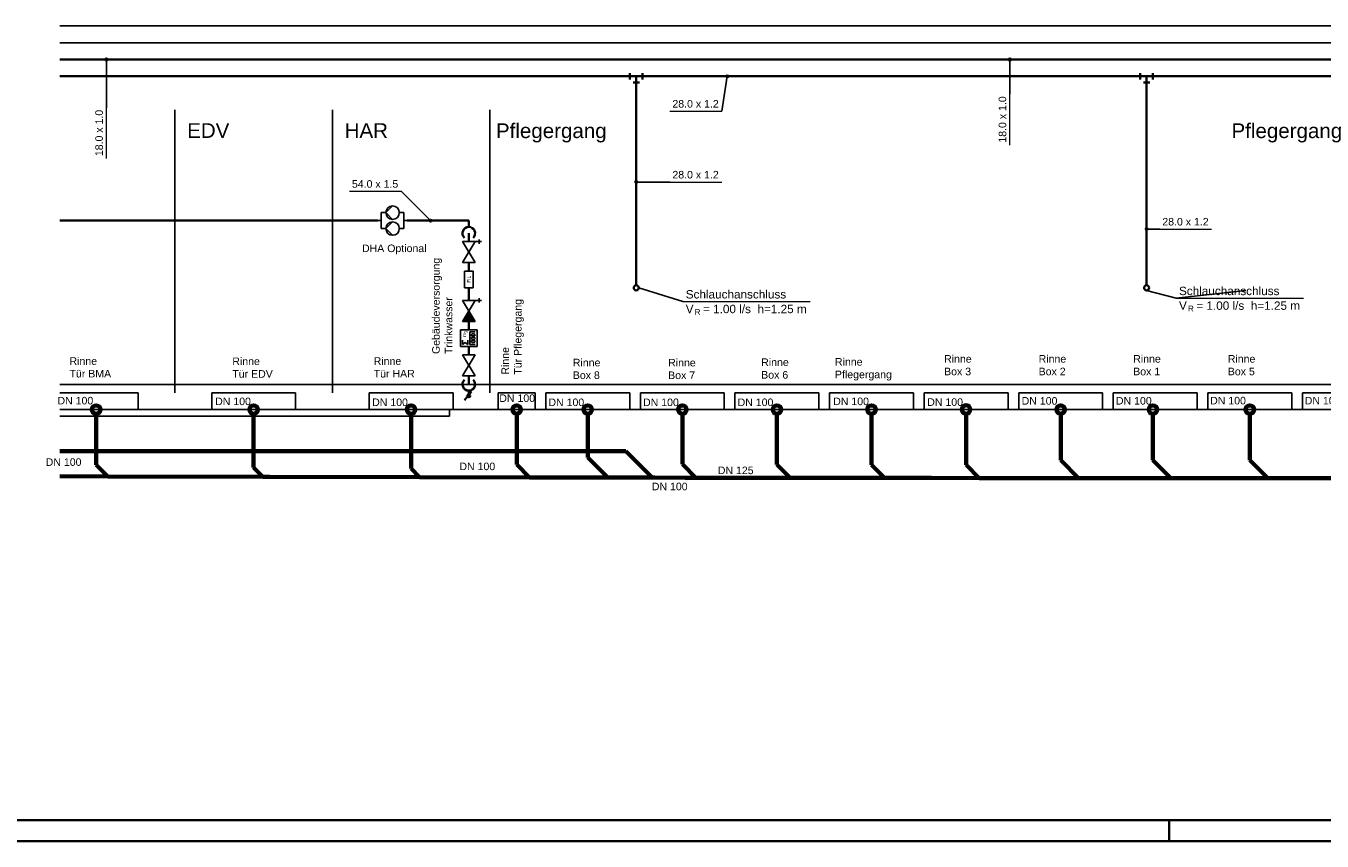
# Model space of a CAD drawing. Extents: x -94 to 1256, y 388 to 888.
# Tile 2 of 51: x 94 to 402, y 388 to 582. Entities that reach past the tile are written whole.
import ezdxf
from ezdxf.lldxf.tags import DXFTag

# ---------------------------------------------------------------- set-up
doc = ezdxf.new("R2010")
doc.units = 0
doc.layers.get('0').update_dxf_attribs({"lineweight": 25})
for name, color, linetype, lineweight in [('A_Text', 7, 'Continuous', 25), ('Rahmen', 7, 'Continuous', 35), ('S_Beschriftung', 7, 'Continuous', 25), ('X_Geometrie', 7, 'Continuous', 25), ('X_Schemaaufbau', 7, 'Continuous', 25), ('X_Text', 7, 'Continuous', 25)]:
    doc.layers.add(name, color=color, linetype=linetype, lineweight=lineweight)
for name, color, linetype, lineweight, true_color in [('S_Betriebswasser', 3, 'Buchstabe-B', 35, 0x00ff00), ('S_Einrichtung', 7, 'Continuous', 35, 0x9dff9d), ('S_Kaltwasser', 3, 'Continuous', 35, 0x00ff00), ('S_Mass', 150, 'Continuous', 25, 0x007fff), ('S_Schmutzwasser', 5, 'Continuous', 70, 0x0000ff), ('S_Schmutzwasser_Grundleitung', 7, 'Continuous', 70, 0x7f5f00)]:
    doc.layers.add(name, color=color, linetype=linetype, lineweight=lineweight, true_color=true_color)
doc.styles.get("Standard").update_dxf_attribs({"font": 'arial.ttf'})
tags = doc.linetypes.add('Buchstabe-B', pattern='A,82,-6,["B",Standard,S=3.6,R=0,X=-3.6,Y=-1.8],-2', length=90).pattern_tags.tags
tags[15:16] = [DXFTag(74, 4), DXFTag(75, 0), DXFTag(340, '0'), DXFTag(46, 0.0), DXFTag(50, 0.0), DXFTag(44, 0.0), DXFTag(45, 0.0)]
tags[4:5] = [DXFTag(74, 4), DXFTag(75, 0), DXFTag(340, '0'), DXFTag(46, 0.0), DXFTag(50, 0.0), DXFTag(44, 0.0), DXFTag(45, 0.0)]

# ---------------------------------------------------------------- blocks, each defined once
blk = doc.blocks.new('Blockreferenz-A07F5X25WF', base_point=(-94.13, 387.79))
at = {"layer": 'Rahmen', "color": 0, "linetype": 'ByBlock', "ltscale": 0.35}
for p, q in [((-74.13, 392.79), (1250.87, 392.79)), ((365.87, 387.79), (365.87, 392.79)), ((-94.13, 387.79), (1255.87, 387.79))]:
    blk.add_line(p, q, dxfattribs=at)
blk = doc.blocks.new('MText-A07F5X5PWF', base_point=(131.96, 555.31))
at = {"color": 0, "linetype": 'ByBlock', "lineweight": -2, "ltscale": 0.25, "insert": (131.96, 558.81), "char_height": 3.5, "attachment_point": 1}
blk.add_mtext('{\\fArial;EDV}', dxfattribs=at)
blk = doc.blocks.new('MText-A07F5X5RWF', base_point=(169.46, 555.31))
at = {"color": 0, "linetype": 'ByBlock', "lineweight": -2, "ltscale": 0.25, "insert": (169.46, 558.81), "char_height": 3.5, "attachment_point": 1}
blk.add_mtext('{\\fArial;HAR}', dxfattribs=at)
blk = doc.blocks.new('MText-A07F5X5TWF', base_point=(380.68, 555.26))
at = {"color": 0, "linetype": 'ByBlock', "lineweight": -2, "ltscale": 0.25, "insert": (380.68, 558.76), "char_height": 3.5, "attachment_point": 1}
blk.add_mtext('{\\fArial;Pflegergang}', dxfattribs=at)
blk = doc.blocks.new('Polygonsäule-A07F5X5XWF', base_point=(206.04, 490.59))
at = {"color": 0, "linetype": 'ByBlock', "lineweight": -2, "ltscale": 0.25}
for p, q in [((206.04, 494.58), (214.84, 494.58)), ((206.04, 490.59), (206.04, 494.58)), ((214.84, 494.58), (214.84, 490.59)), ((214.84, 490.59), (206.04, 490.59))]:
    blk.add_line(p, q, dxfattribs=at)
blk = doc.blocks.new('Polygonsäule-A07F5X61WF', base_point=(101.64, 490.59))
at = {"color": 0, "linetype": 'ByBlock', "lineweight": -2, "ltscale": 0.25}
for p, q in [((101.64, 494.59), (120.28, 494.59)), ((120.28, 494.59), (120.28, 490.59)), ((120.28, 490.59), (101.64, 490.59))]:
    blk.add_line(p, q, dxfattribs=at)
blk = doc.blocks.new('Polygonsäule-A07F5X63WF', base_point=(137.8, 490.59))
at = {"color": 0, "linetype": 'ByBlock', "lineweight": -2, "ltscale": 0.25}
for p, q in [((137.8, 490.59), (137.8, 494.59)), ((137.8, 494.59), (157.78, 494.59)), ((157.78, 494.59), (157.78, 490.59)), ((157.78, 490.59), (137.8, 490.59))]:
    blk.add_line(p, q, dxfattribs=at)
blk = doc.blocks.new('Polygonsäule-A07F5X65WF', base_point=(175.3, 490.59))
at = {"color": 0, "linetype": 'ByBlock', "lineweight": -2, "ltscale": 0.25}
for p, q in [((175.3, 490.59), (175.3, 494.59)), ((175.3, 494.59), (195.28, 494.59)), ((195.28, 494.59), (195.28, 490.59)), ((195.28, 490.59), (175.3, 490.59))]:
    blk.add_line(p, q, dxfattribs=at)
blk = doc.blocks.new('Polygon-A07F5X6BWF', base_point=(101.64, 577.99))
at = {"color": 0, "linetype": 'ByBlock', "lineweight": -2, "ltscale": 0.25}
for p, q in [((101.64, 581.99), (630.91, 581.99)), ((630.91, 577.99), (101.64, 577.99))]:
    blk.add_line(p, q, dxfattribs=at)
blk = doc.blocks.new('Polygon-A07F5X6DWF', base_point=(101.64, 490.59))
at = {"color": 0, "linetype": 'ByBlock', "lineweight": -2, "ltscale": 0.25}
for p, q in [((101.64, 496.59), (649.56, 496.59)), ((649.56, 490.59), (101.64, 490.59))]:
    blk.add_line(p, q, dxfattribs=at)
blk = doc.blocks.new('Polygon-A07F5X6FWF', base_point=(101.64, 488.99))
at = {"color": 0, "linetype": 'ByBlock', "lineweight": -2, "ltscale": 0.25}
for p, q in [((101.64, 490.59), (194.43, 490.59)), ((194.43, 488.99), (101.64, 488.99)), ((194.43, 490.59), (194.43, 488.99))]:
    blk.add_line(p, q, dxfattribs=at)
blk = doc.blocks.new('MText-A07F5X6HWF', base_point=(205.5, 555.26))
at = {"color": 0, "linetype": 'ByBlock', "lineweight": -2, "ltscale": 0.25, "insert": (205.5, 558.76), "char_height": 3.5, "attachment_point": 1}
blk.add_mtext('{\\fArial;Pflegergang}', dxfattribs=at)
blk = doc.blocks.new('Polygonsäule-A07F5X6JWF', base_point=(217.38, 490.59))
at = {"color": 0, "linetype": 'ByBlock', "lineweight": -2, "ltscale": 0.25}
for p, q in [((217.38, 490.59), (217.38, 494.59)), ((217.38, 494.59), (237.36, 494.59)), ((237.36, 494.59), (237.36, 490.59)), ((237.36, 490.59), (217.38, 490.59))]:
    blk.add_line(p, q, dxfattribs=at)
blk = doc.blocks.new('Polygonsäule-A07F5X6LWF', base_point=(307.48, 490.59))
at = {"color": 0, "linetype": 'ByBlock', "lineweight": -2, "ltscale": 0.25}
for p, q in [((307.48, 490.59), (307.48, 494.59)), ((307.48, 494.59), (327.46, 494.59)), ((327.46, 494.59), (327.46, 490.59)), ((327.46, 490.59), (307.48, 490.59))]:
    blk.add_line(p, q, dxfattribs=at)
blk = doc.blocks.new('Polygonsäule-A07F5X6NWF', base_point=(239.91, 490.59))
at = {"color": 0, "linetype": 'ByBlock', "lineweight": -2, "ltscale": 0.25}
for p, q in [((239.91, 490.59), (239.91, 494.59)), ((239.91, 494.59), (259.89, 494.59)), ((259.89, 494.59), (259.89, 490.59)), ((259.89, 490.59), (239.91, 490.59))]:
    blk.add_line(p, q, dxfattribs=at)
blk = doc.blocks.new('Polygonsäule-A07F5X6PWF', base_point=(262.43, 490.59))
at = {"color": 0, "linetype": 'ByBlock', "lineweight": -2, "ltscale": 0.25}
for p, q in [((262.43, 490.59), (262.43, 494.59)), ((262.43, 494.59), (282.41, 494.59)), ((282.41, 494.59), (282.41, 490.59)), ((282.41, 490.59), (262.43, 490.59))]:
    blk.add_line(p, q, dxfattribs=at)
blk = doc.blocks.new('Polygonsäule-A07F5X6RWF', base_point=(284.96, 490.59))
at = {"color": 0, "linetype": 'ByBlock', "lineweight": -2, "ltscale": 0.25}
for p, q in [((284.96, 490.59), (284.96, 494.59)), ((284.96, 494.59), (304.94, 494.59)), ((304.94, 494.59), (304.94, 490.59)), ((304.94, 490.59), (284.96, 490.59))]:
    blk.add_line(p, q, dxfattribs=at)
blk = doc.blocks.new('Polygonsäule-A07F5X6TWF', base_point=(330.01, 490.59))
at = {"color": 0, "linetype": 'ByBlock', "lineweight": -2, "ltscale": 0.25}
for p, q in [((349.99, 494.59), (330.01, 494.59)), ((330.01, 494.59), (330.01, 490.59)), ((349.99, 490.59), (349.99, 494.59)), ((330.01, 490.59), (349.99, 490.59))]:
    blk.add_line(p, q, dxfattribs=at)
blk = doc.blocks.new('Polygonsäule-A07F5X6VWF', base_point=(352.53, 490.59))
at = {"color": 0, "linetype": 'ByBlock', "lineweight": -2, "ltscale": 0.25}
for p, q in [((372.51, 494.59), (352.53, 494.59)), ((352.53, 494.59), (352.53, 490.59)), ((372.51, 490.59), (372.51, 494.59)), ((352.53, 490.59), (372.51, 490.59))]:
    blk.add_line(p, q, dxfattribs=at)
blk = doc.blocks.new('Polygonsäule-A07F5X6XWF', base_point=(375.05, 490.59))
at = {"color": 0, "linetype": 'ByBlock', "lineweight": -2, "ltscale": 0.25}
for p, q in [((395.03, 494.59), (375.05, 494.59)), ((375.05, 494.59), (375.05, 490.59)), ((395.03, 490.59), (395.03, 494.59)), ((375.05, 490.59), (395.03, 490.59))]:
    blk.add_line(p, q, dxfattribs=at)
blk = doc.blocks.new('Polygonsäule-A07F5X6ZWF', base_point=(397.58, 490.59))
at = {"color": 0, "linetype": 'ByBlock', "lineweight": -2, "ltscale": 0.25}
for p, q in [((417.56, 494.59), (397.58, 494.59)), ((397.58, 494.59), (397.58, 490.59)), ((417.56, 490.59), (417.56, 494.59)), ((397.58, 490.59), (417.56, 490.59))]:
    blk.add_line(p, q, dxfattribs=at)

msp = doc.modelspace()

# ---------------------------------------------------------------- linework, layer by layer
at = {"layer": 'S_Beschriftung'}
for p, q in [((250.03, 516.3), (239.51, 519.59)), ((367.53, 517.1), (360.46, 518.99)), ((367.52, 517.1), (384.11, 518.99))]:
    msp.add_line(p, q, dxfattribs=at)
at = {"layer": 'S_Beschriftung', "lineweight": 18}
for p, q in [((250.03, 516.3), (280.33, 516.3)), ((367.52, 517.1), (397.82, 517.1))]:
    msp.add_line(p, q, dxfattribs=at)
at = {"layer": 'S_Beschriftung'}
for centre in [(250.03, 516.3), (367.52, 517.1)]:
    msp.add_circle(centre, 0.01, dxfattribs=at)
at = {"layer": 'S_Betriebswasser', "ltscale": 0.35}
for p, q in [((101.64, 569.99), (238.91, 569.99)), ((238.91, 520.19), (238.91, 569.99)), ((238.91, 569.99), (360.46, 569.99)), ((360.46, 520.19), (360.46, 569.99)), ((360.46, 569.99), (490.81, 569.99))]:
    msp.add_line(p, q, dxfattribs=at)
at = {"layer": 'S_Betriebswasser', "linetype": 'Continuous'}
for p, q in [((237.41, 570.74), (237.41, 569.24)), ((238.16, 568.49), (239.66, 568.49)), ((240.41, 569.24), (240.41, 570.74)), ((358.96, 570.74), (358.96, 569.24)), ((359.71, 568.49), (361.21, 568.49)), ((361.96, 569.24), (361.96, 570.74))]:
    msp.add_line(p, q, dxfattribs=at)
at = {"layer": 'S_Einrichtung'}
for centre in [(238.91, 519.59), (360.46, 519.59)]:
    msp.add_circle(centre, 0.6, dxfattribs=at)
at = {"layer": 'S_Kaltwasser'}
for p, q in [((456.46, 573.99), (101.64, 573.99)), ((177.39, 535.6), (101.64, 535.6)), ((199.04, 535.6), (184.39, 535.6)), ((199.04, 534.09), (199.04, 535.6)), ((199.04, 530.59), (199.04, 532.59)), ((199.04, 523.59), (199.04, 525.59)), ((199.04, 516.59), (199.04, 519.59)), ((199.04, 509.59), (199.04, 511.59)), ((199.04, 503.59), (199.04, 505.59)), ((199.04, 496.59), (199.04, 498.59)), ((198.04, 492.86), (199.64, 494.86)), ((199.04, 493.86), (199.04, 495.09)), ((198.84, 493.86), (199.04, 493.86))]:
    msp.add_line(p, q, dxfattribs=at)
msp.add_circle((199.04, 493.86), 0.35, dxfattribs=at)
for centre, major_axis in [((199.04, 532.59), (1.06, -1.06)), ((199.04, 496.59), (-1.06, 1.06))]:
    msp.add_ellipse(centre, major_axis=major_axis, ratio=1, start_param=0, end_param=4.712389, dxfattribs=at)
at = {"layer": 'S_Mass'}
for p, q in [((112.73, 562.51), (112.73, 573.99)), ((327.88, 565.72), (327.88, 573.99)), ((259.26, 561.68), (260.6, 569.99)), ((246.92, 544.79), (238.91, 544.79)), ((182.94, 542.59), (189.93, 535.6)), ((363.6, 533.59), (360.46, 533.59))]:
    msp.add_line(p, q, dxfattribs=at)
at = {"layer": 'S_Mass', "lineweight": 18}
for p, q in [((327.88, 553.57), (327.88, 565.72)), ((112.73, 550.36), (112.73, 562.51)), ((246.92, 561.68), (259.26, 561.68)), ((246.92, 544.79), (259.26, 544.79)), ((170.6, 542.59), (182.94, 542.59)), ((363.6, 533.59), (375.95, 533.59))]:
    msp.add_line(p, q, dxfattribs=at)
at = {"layer": 'S_Mass'}
for centre, radius in [((112.73, 573.99), 0.3), ((327.88, 573.99), 0.3), ((112.73, 573.99), 0.1), ((327.88, 573.99), 0.1), ((260.6, 569.99), 0.3), ((260.6, 569.99), 0.1), ((327.88, 565.72), 0.01), ((112.73, 562.51), 0.01), ((259.26, 561.68), 0.01), ((238.91, 544.79), 0.3), ((238.91, 544.79), 0.1), ((246.92, 544.79), 0.01), ((182.94, 542.59), 0.01), ((189.93, 535.6), 0.3), ((189.93, 535.6), 0.1), ((360.46, 533.59), 0.3), ((360.46, 533.59), 0.1), ((363.6, 533.59), 0.01)]:
    msp.add_circle(centre, radius, dxfattribs=at)
at = {"layer": 'S_Schmutzwasser'}
for centre in [(110.29, 490.59), (147.79, 490.59), (185.29, 490.59), (210.44, 490.59), (227.37, 490.59), (249.9, 490.59), (272.42, 490.59), (294.95, 490.59), (317.47, 490.6), (340, 490.59), (361.96, 490.59), (385.04, 490.59)]:
    msp.add_circle(centre, 1, dxfattribs=at)
at = {"layer": 'S_Schmutzwasser_Grundleitung'}
for p, q in [((110.29, 489.59), (110.29, 477.44)), ((147.79, 489.59), (147.79, 476.78)), ((185.29, 489.59), (185.29, 476.54)), ((210.44, 489.59), (210.44, 477.5)), ((227.37, 489.59), (227.37, 479.15)), ((249.9, 489.59), (249.9, 477.54)), ((272.42, 489.59), (272.42, 477.48)), ((294.95, 489.59), (294.95, 477.42)), ((317.47, 489.6), (317.47, 477.43)), ((340, 489.59), (340, 478.53)), ((361.96, 489.59), (361.96, 478.54)), ((385.04, 489.59), (385.04, 478.54)), ((101.64, 480.67), (236.44, 480.67)), ((227.37, 479.15), (232.14, 474.38)), ((236.44, 480.67), (242.73, 474.37)), ((340, 478.53), (344.25, 474.27)), ((361.96, 478.54), (366.23, 474.27)), ((385.04, 478.54), (389.32, 474.26)), ((110.29, 477.44), (113.07, 474.66)), ((147.79, 476.78), (150, 474.58)), ((185.29, 476.54), (187.33, 474.5)), ((210.44, 477.5), (213.51, 474.43)), ((249.9, 477.54), (253.09, 474.35)), ((272.42, 477.48), (275.58, 474.32)), ((294.95, 477.42), (298.07, 474.29)), ((317.47, 477.43), (320.62, 474.28)), ((101.64, 474.69), (113.07, 474.66)), ((113.07, 474.66), (150, 474.58)), ((150, 474.58), (151.62, 474.57)), ((151.63, 474.57), (187.33, 474.5)), ((219.1, 474.43), (187.33, 474.5)), ((213.51, 474.43), (243.32, 474.38)), ((213.51, 474.43), (219.1, 474.43)), ((232.14, 474.38), (229.6, 474.38)), ((229.6, 474.38), (242.73, 474.37)), ((243.32, 474.38), (232.14, 474.38)), ((242.73, 474.37), (264.27, 474.35)), ((253.09, 474.35), (250.54, 474.35)), ((250.54, 474.35), (286.76, 474.32)), ((264.27, 474.35), (253.09, 474.35)), ((275.58, 474.32), (273.04, 474.32)), ((273.04, 474.32), (309.25, 474.29)), ((286.76, 474.32), (275.58, 474.32)), ((309.25, 474.29), (298.07, 474.29)), ((298.07, 474.29), (320.62, 474.28)), ((320.62, 474.28), (346.65, 474.27)), ((344.25, 474.27), (341.71, 474.27)), ((341.71, 474.27), (366.23, 474.27)), ((346.65, 474.27), (344.25, 474.27)), ((366.23, 474.27), (389.32, 474.26)), ((389.32, 474.26), (411.85, 474.25))]:
    msp.add_line(p, q, dxfattribs=at)
at = {"layer": 'S_Schmutzwasser_Grundleitung', "lineweight": 13}
for p, q in [((113.07, 474.66), (113.07, 474.66)), ((150, 474.58), (150, 474.58)), ((187.33, 474.5), (187.33, 474.5)), ((213.51, 474.43), (213.51, 474.43)), ((232.14, 474.38), (232.14, 474.38)), ((242.73, 474.37), (242.73, 474.37)), ((253.09, 474.35), (253.09, 474.35)), ((275.58, 474.32), (275.58, 474.32)), ((298.07, 474.29), (298.07, 474.29)), ((320.62, 474.28), (320.62, 474.28)), ((344.25, 474.27), (344.25, 474.27)), ((366.23, 474.27), (366.23, 474.27)), ((389.32, 474.26), (389.32, 474.26))]:
    msp.add_line(p, q, dxfattribs=at)
at = {"layer": 'X_Geometrie', "ltscale": 0.25}
for p, q in [((166.54, 561.99), (166.54, 494.59)), ((204.04, 561.99), (204.04, 494.59))]:
    msp.add_line(p, q, dxfattribs=at)
at = {"layer": 'X_Schemaaufbau', "ltscale": 0.25}
msp.add_line((129.04, 561.99), (129.04, 494.59), dxfattribs=at)
at = {"layer": 'X_Text'}
for p, q in [((178.19, 537.5), (178.19, 533.7)), ((179.29, 537.5), (178.19, 537.5)), ((180.89, 539.1), (179.29, 537.5)), ((179.29, 537.5), (180.89, 535.9)), ((183.59, 537.5), (182.49, 537.5)), ((183.59, 537.5), (183.59, 533.7)), ((178.19, 535.6), (177.39, 535.6)), ((179.29, 533.7), (180.89, 535.3)), ((184.39, 535.6), (183.59, 535.6)), ((179.29, 533.7), (178.19, 533.7)), ((180.89, 532.1), (179.29, 533.7)), ((183.59, 533.7), (182.49, 533.7)), ((201.54, 530.09), (201.54, 531.09)), ((197.54, 525.59), (200.54, 530.59)), ((200.54, 530.59), (197.54, 530.59)), ((197.54, 530.59), (200.54, 525.59)), ((202.04, 530.59), (200.54, 530.59)), ((200.54, 525.59), (197.54, 525.59)), ((200.04, 523.59), (198.04, 523.59)), ((198.04, 523.59), (198.04, 519.59)), ((200.04, 519.59), (200.04, 523.59)), ((198.04, 519.59), (200.04, 519.59)), ((197.54, 511.59), (200.54, 516.59)), ((200.54, 516.59), (197.54, 516.59)), ((200.54, 511.59), (197.54, 516.59)), ((202.04, 516.59), (200.54, 516.59)), ((201.54, 516.09), (201.54, 517.09)), ((197.04, 505.59), (197.04, 509.59)), ((197.04, 509.59), (201.04, 509.59)), ((200.54, 511.59), (197.54, 511.59)), ((201.04, 509.59), (201.04, 505.59)), ((197.54, 506.09), (197.54, 507.09)), ((198.17, 506.59), (197.54, 506.09)), ((198.79, 506.09), (198.17, 506.59)), ((198.79, 507.09), (198.79, 506.09)), ((200.54, 509.09), (199.29, 509.09)), ((199.29, 509.09), (199.29, 506.11)), ((200.31, 508.59), (199.85, 508.59)), ((200.31, 508.13), (199.85, 508.13)), ((199.85, 507.81), (200.31, 507.81)), ((199.85, 507.36), (200.31, 507.36)), ((200.31, 507.04), (199.85, 507.04)), ((200.31, 506.59), (199.85, 506.59)), ((201.04, 505.59), (197.04, 505.59)), ((200.54, 503.59), (197.54, 498.59)), ((200.54, 498.59), (197.54, 503.59)), ((197.54, 503.59), (200.54, 503.59)), ((200.54, 506.09), (199.29, 506.09)), ((197.54, 498.59), (200.54, 498.59))]:
    msp.add_line(p, q, dxfattribs=at)
for centre in [(180.89, 537.5), (180.89, 533.7)]:
    msp.add_circle(centre, 1.6, dxfattribs=at)
for centre, major_axis in [((199.85, 508.36), (0, 0.229)), ((199.85, 507.59), (0, 0.229)), ((199.85, 506.81), (0, 0.229)), ((200.31, 508.36), (0, -0.229)), ((200.31, 507.59), (0, -0.229)), ((200.31, 506.81), (0, -0.229))]:
    msp.add_ellipse(centre, major_axis=major_axis, ratio=1, start_param=0, end_param=3.141593, dxfattribs=at)
msp.add_solid([(200.54, 511.59), (197.54, 511.59), (199.04, 514.09)], dxfattribs=at)

# ---------------------------------------------------------------- block references
at = {"ltscale": 0.25}
msp.add_blockref('Blockreferenz-A07F5X25WF', (-94.13, 387.79), dxfattribs=at)
at = {"layer": 'A_Text', "ltscale": 0.25}
for name, p in [('MText-A07F5X5PWF', (131.96, 555.31)), ('MText-A07F5X5RWF', (169.46, 555.31)), ('MText-A07F5X6HWF', (205.5, 555.26)), ('MText-A07F5X5TWF', (380.68, 555.26))]:
    msp.add_blockref(name, p, dxfattribs=at)
at = {"layer": 'S_Mass', "ltscale": 0.25}
for name, p in [('Polygonsäule-A07F5X61WF', (101.64, 490.59)), ('Polygonsäule-A07F5X63WF', (137.8, 490.59)), ('Polygonsäule-A07F5X65WF', (175.3, 490.59)), ('Polygonsäule-A07F5X5XWF', (206.04, 490.59)), ('Polygonsäule-A07F5X6JWF', (217.38, 490.59)), ('Polygonsäule-A07F5X6NWF', (239.91, 490.59)), ('Polygonsäule-A07F5X6PWF', (262.43, 490.59)), ('Polygonsäule-A07F5X6RWF', (284.96, 490.59)), ('Polygonsäule-A07F5X6LWF', (307.48, 490.59)), ('Polygonsäule-A07F5X6TWF', (330.01, 490.59)), ('Polygonsäule-A07F5X6VWF', (352.53, 490.59)), ('Polygonsäule-A07F5X6XWF', (375.05, 490.59)), ('Polygonsäule-A07F5X6ZWF', (397.58, 490.59))]:
    msp.add_blockref(name, p, dxfattribs=at)
at = {"layer": 'X_Geometrie', "ltscale": 0.25}
for name, p in [('Polygon-A07F5X6BWF', (101.64, 577.99)), ('Polygon-A07F5X6DWF', (101.64, 490.59)), ('Polygon-A07F5X6FWF', (101.64, 488.99))]:
    msp.add_blockref(name, p, dxfattribs=at)

# ---------------------------------------------------------------- texts
at = {"layer": 'S_Beschriftung', "attachment_point": 1}
for s, insert, char_height in [('{\\fArial;Schlauchanschluss}', (250.7, 519.05), 2), ('{\\fArial;Schlauchanschluss}', (368.18, 519.85), 2), ('{\\fArial;V}', (250.7, 515.55), 2), ('{\\fArial; = 1.00 l/s  h=1.25 m}', (254.04, 515.55), 2), ('{\\fArial;V}', (368.18, 516.35), 2), ('{\\fArial; = 1.00 l/s  h=1.25 m}', (371.53, 516.35), 2), ('{\\fArial;R}', (252.81, 514.55), 1.4), ('{\\fArial;R}', (370.3, 515.35), 1.4)]:
    msp.add_mtext(s, dxfattribs=dict(at, insert=insert, char_height=char_height))
at = {"layer": 'S_Mass', "char_height": 1.8, "attachment_point": 1}
for s, insert in [('{\\fArial;28.0 x 1.2}', (247.52, 564.33)), ('{\\fArial;28.0 x 1.2}', (247.52, 547.44)), ('{\\fArial;54.0 x 1.5}', (171.2, 545.24)), ('{\\fArial;28.0 x 1.2}', (364.2, 536.24))]:
    msp.add_mtext(s, dxfattribs=dict(at, insert=insert))
at = {"layer": 'S_Mass', "char_height": 1.8, "attachment_point": 1, "rotation": 90}
for insert in [(325.23, 554.17), (110.08, 550.96)]:
    msp.add_mtext('{\\fArial;18.0 x 1.0}', dxfattribs=dict(at, insert=insert))
at = {"layer": 'S_Schmutzwasser', "char_height": 1.8, "attachment_point": 1}
for s, insert in [('{\\fArial;DN 100}', (206.3, 494.2)), ('{\\fArial;DN 100}', (101.07, 493.61)), ('{\\fArial;DN 100}', (138.62, 493.44)), ('{\\fArial;DN 100}', (176.01, 493.23)), ('{\\fArial;DN 100}', (218, 493.22)), ('{\\fArial;DN 100}', (240.53, 493.22)), ('{\\fArial;DN 100}', (263.05, 493.22)), ('{\\fArial;DN 100}', (285.81, 493.44)), ('{\\fArial;DN 100}', (308.21, 493.27)), ('{\\fArial;DN 100}', (330.7, 493.56)), ('{\\fArial;DN 100}', (353.15, 493.58)), ('{\\fArial;DN 100}', (375.59, 493.62)), ('{\\fArial;DN 100}', (398.12, 493.62)), ('{\\fArial;DN 100}', (98.27, 478.98)), ('{\\fArial;DN 100}', (196.8, 477.95)), ('{\\fArial;DN 125}', (258.34, 477)), ('{\\fArial;DN 100}', (242.62, 473.16))]:
    msp.add_mtext(s, dxfattribs=dict(at, insert=insert))
at = {"layer": 'X_Text', "ltscale": 0.25, "char_height": 1.8, "attachment_point": 1}
for s, insert in [('{\\fArial;DHA Optional }', (173.6, 529.9)), ('{\\fArial;Rinne }', (312.23, 503.57)), ('{\\fArial;Rinne }', (334.75, 503.57)), ('{\\fArial;Rinne }', (357.27, 503.57)), ('{\\fArial;Rinne }', (379.8, 503.57)), ('{\\fArial;Tür BMA}', (103.93, 500.04)), ('{\\fArial;Rinne }', (103.93, 503.04)), ('{\\fArial;Rinne }', (142.71, 502.99)), ('{\\fArial;Tür HAR}', (176.38, 500.03)), ('{\\fArial;Rinne }', (176.38, 503.04)), ('{\\fArial;Rinne }', (223.81, 502.69)), ('{\\fArial;Rinne }', (246.51, 502.67)), ('{\\fArial;Rinne }', (268.67, 502.77)), ('{\\fArial;Rinne }', (286.24, 502.86)), ('{\\fArial;Box 3}', (312.23, 500.56)), ('{\\fArial;Box 2}', (334.75, 500.56)), ('{\\fArial;Box 1}', (357.27, 500.56)), ('{\\fArial;Box 5}', (379.8, 500.56)), ('{\\fArial;Tür EDV}', (142.71, 499.98)), ('{\\fArial;Box 8}', (223.81, 499.68)), ('{\\fArial;Box 7}', (246.51, 499.66)), ('{\\fArial;Box 6}', (268.67, 499.76)), ('{\\fArial;Pflegergang}', (286.24, 499.85))]:
    msp.add_mtext(s, dxfattribs=dict(at, insert=insert))
at = {"layer": 'X_Text', "ltscale": 0.25, "char_height": 1.8, "attachment_point": 1, "rotation": 90}
for s, insert in [('{\\fArial;Gebäudeversorgung}', (190.31, 503.82)), ('{\\fArial;Trinkwasser}', (193.31, 503.82)), ('{\\fArial;Tür Pflegergang}', (209.8, 498.91)), ('{\\fArial;Rinne }', (206.79, 498.91))]:
    msp.add_mtext(s, dxfattribs=dict(at, insert=insert))
at = {"layer": 'X_Text', "char_height": 0.8, "attachment_point": 1, "rotation": 90}
for s, insert in [('{\\fArial;FIL}', (198.64, 520.84)), ('{\\fArial;m}', (197.57, 507.91)), ('{\\fArial;3}', (197.93, 508.75))]:
    msp.add_mtext(s, dxfattribs=dict(at, insert=insert))

doc.saveas('drawing.dxf')
